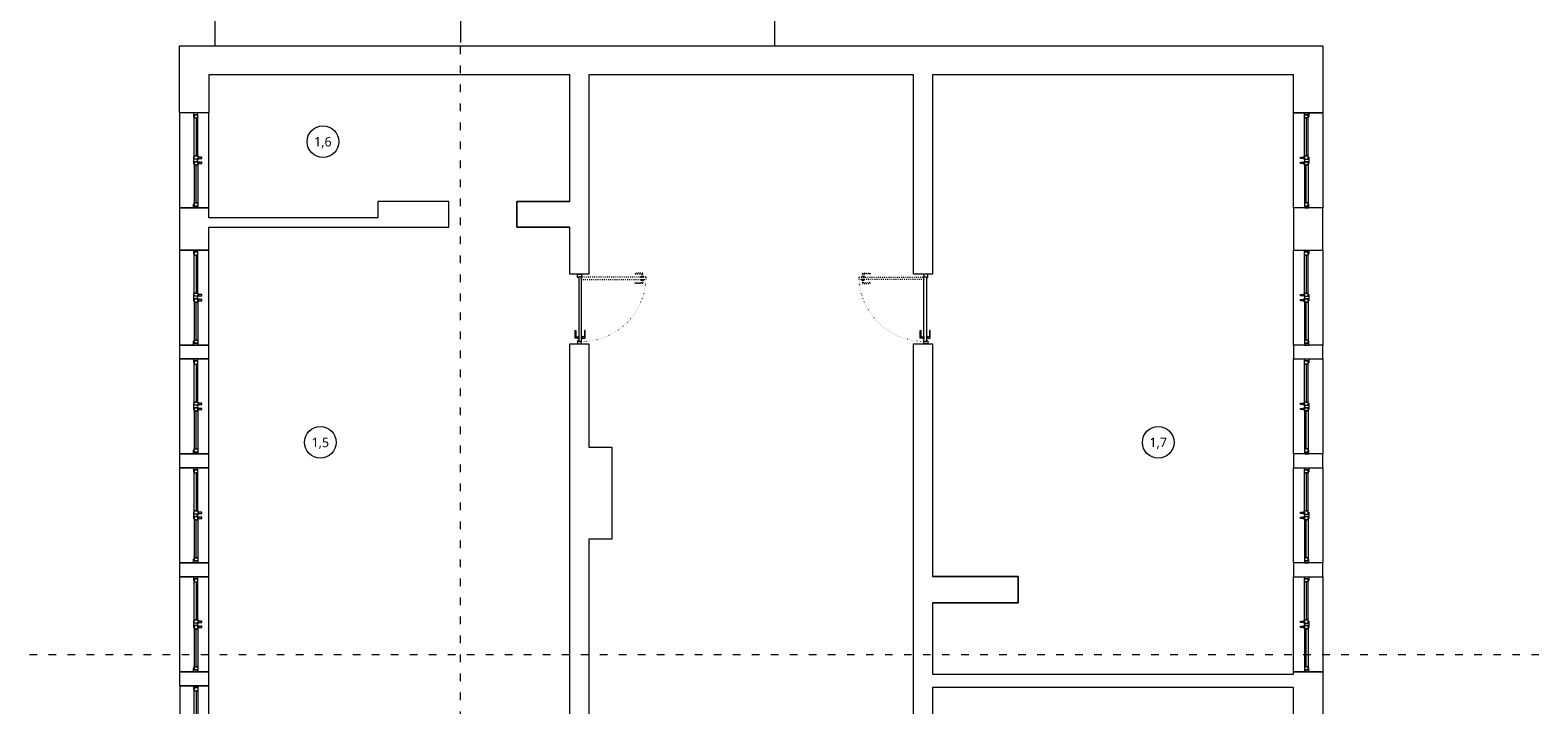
# Model space of a CAD drawing. Header units: millimetres. Extents: x 74561 to 128111, y -68197 to -28273.
# Tile 22 of 26: x 103307 to 108066, y -62006 to -59876. Entities that reach past the tile are written whole.
import ezdxf
from ezdxf.enums import TextEntityAlignment as Align

# ---------------------------------------------------------------- set-up
doc = ezdxf.new("R2010")
doc.units = ezdxf.units.MM
doc.linetypes.add('ACAD_ISO03W100', pattern=[30, 12, -18])
doc.linetypes.add('ACAD_ISO07W100', pattern=[3, 0, -3])
for name, color, linetype, lineweight in [('instalacje_arch', 251, 'Continuous', 9), ('opis..KF', 251, 'Continuous', 9), ('stolarka_arch', 251, 'Continuous', 9), ('ściany ist..KF', 251, 'Continuous', 9)]:
    doc.layers.add(name, color=color, linetype=linetype, lineweight=lineweight)
doc.styles.add('ARCH', font='segoeuil.ttf')

# ---------------------------------------------------------------- blocks, each defined once
blk = doc.blocks.new('*U667')
at = {"layer": 'stolarka_arch', "linetype": 'ACAD_ISO03W100', "lineweight": 0, "ltscale": 0.1}
for points in [[(3.5, 97), (-1.5, 97), (-1.5, 85), (-0.5, 85), (-0.5, 95), (3.5, 95)], [(3.5, 98), (3.5, 94), (4.5, 94), (4.5, 98)], [(4.5, 102), (4.5, 0), (8.5, 0), (8.5, 102)], [(9.5, 98), (9.5, 94), (8.5, 94), (8.5, 98)], [(9.5, 97), (14.5, 97), (14.5, 85), (13.5, 85), (13.5, 95), (9.5, 95)]]:
    blk.add_lwpolyline(points, close=True, dxfattribs=at)
at = {"layer": 'stolarka_arch'}
for points in [[(5, -4), (5, -6), (0, -6), (0, 0), (4, 0), (4, -4), (5, -4)], [(106, 0), (4, 0), (4, -4), (106, -4)], [(101, 1), (101, 6), (89, 6), (89, 5), (99, 5), (99, 1)], [(102, 1), (98, 1), (98, 0), (102, 0)], [(105, -4), (105, -6), (110, -6), (110, 0), (106, 0), (106, -4), (105, -4)], [(101, -5), (101, -10), (89, -10), (89, -9), (99, -9), (99, -5)], [(102, -5), (98, -5), (98, -4), (102, -4)]]:
    blk.add_lwpolyline(points, close=True, dxfattribs=at)
blk.add_circle((4, 0.5), 0.5, dxfattribs=at)
at = {"layer": 'stolarka_arch', "linetype": 'ACAD_ISO07W100', "lineweight": 0, "ltscale": 0.5}
blk.add_arc((4, 0), 102, 0, 89.6506, dxfattribs=at)
blk = doc.blocks.new('*U1002')
at = {"layer": 'stolarka_arch', "lineweight": 0}
blk.add_lwpolyline([(0, 0), (150, 0), (150, -46), (0, -46)], close=True, dxfattribs=at)
at = {"layer": 'stolarka_arch'}
for points in [[(0, -22), (6, -22), (6, -23), (3, -23), (3, -28), (0, -28)], [(3, -23), (8, -23), (8, -29), (2, -29), (2, -28), (3, -28)], [(8, -26), (68, -26), (68, -23), (8, -23)], [(73, -23), (68, -23), (68, -29), (74, -29), (74, -28), (73, -28)], [(70, -22), (80, -22), (80, -23), (77, -23), (77, -28), (73, -28), (73, -23), (70, -23)], [(77, -23), (82, -23), (82, -29), (76, -29), (76, -28), (77, -28)], [(142, -26), (82, -26), (82, -23), (142, -23)], [(147, -23), (142, -23), (142, -29), (148, -29), (148, -28), (147, -28)], [(150, -22), (144, -22), (144, -23), (147, -23), (147, -28), (150, -28)], [(8, -26), (68, -26), (68, -29), (8, -29)], [(73, -30), (69, -30), (69, -29), (73, -29)], [(72, -35), (70, -35), (70, -30), (72, -30)], [(81, -30), (77, -30), (77, -29), (81, -29)], [(80, -35), (78, -35), (78, -30), (80, -30)], [(142, -26), (82, -26), (82, -29), (142, -29)]]:
    blk.add_lwpolyline(points, close=True, dxfattribs=at)
blk = doc.blocks.new('*U1043')
at = {"layer": 'stolarka_arch', "lineweight": 0}
blk.add_lwpolyline([(0, 0), (150, 0), (150, -45.9), (0, -45.9)], close=True, dxfattribs=at)
at = {"layer": 'stolarka_arch'}
for points in [[(0, -22), (6, -22), (6, -23), (3, -23), (3, -28), (0, -28)], [(3, -23), (8, -23), (8, -29), (2, -29), (2, -28), (3, -28)], [(8, -26), (68, -26), (68, -23), (8, -23)], [(73, -23), (68, -23), (68, -29), (74, -29), (74, -28), (73, -28)], [(70, -22), (80, -22), (80, -23), (77, -23), (77, -28), (73, -28), (73, -23), (70, -23)], [(77, -23), (82, -23), (82, -29), (76, -29), (76, -28), (77, -28)], [(142, -26), (82, -26), (82, -23), (142, -23)], [(147, -23), (142, -23), (142, -29), (148, -29), (148, -28), (147, -28)], [(150, -22), (144, -22), (144, -23), (147, -23), (147, -28), (150, -28)], [(8, -26), (68, -26), (68, -29), (8, -29)], [(73, -30), (69, -30), (69, -29), (73, -29)], [(72, -35), (70, -35), (70, -30), (72, -30)], [(81, -30), (77, -30), (77, -29), (81, -29)], [(80, -35), (78, -35), (78, -30), (80, -30)], [(142, -26), (82, -26), (82, -29), (142, -29)]]:
    blk.add_lwpolyline(points, close=True, dxfattribs=at)
blk = doc.blocks.new('*U517')
at = {"layer": 'instalacje_arch', "color": 41, "linetype": 'ACAD_ISO03W100', "lineweight": 9, "true_color": 0xf4ee51}
blk.add_line((0, -2912.1), (0, -145), dxfattribs=at)
at = {"layer": 'instalacje_arch', "color": 41, "true_color": 0xf4ee51, "style": 'ARCH'}
for tag, p in [('P1', (0, 0)), ('P2', (0, -3057.1))]:
    blk.add_attdef(tag, text='', height=20, rotation=90, dxfattribs=at).set_placement(p, align=Align.MIDDLE_CENTER)
blk = doc.blocks.new('nr pom')
at = {"layer": 'opis..KF', "lineweight": 20}
blk.add_circle((0, 0), 25, dxfattribs=at)
at = {"layer": 'opis..KF', "style": 'ARCH'}
blk.add_attdef('00', text='', height=15, dxfattribs=at).set_placement((0, 0), align=Align.MIDDLE_CENTER)
blk = doc.blocks.new('*U1249')
at = {"layer": 'instalacje_arch', "color": 41, "linetype": 'ACAD_ISO03W100', "lineweight": 9, "true_color": 0xf4ee51}
blk.add_line((0, -4093.7), (0, -145), dxfattribs=at)
at = {"layer": 'instalacje_arch', "color": 41, "lineweight": 20, "true_color": 0xf4ee51}
blk.add_lwpolyline([(0, -45), (0, -145)], dxfattribs=at)
at = {"layer": 'instalacje_arch', "color": 41, "true_color": 0xf4ee51, "style": 'ARCH'}
for tag, p in [('P1', (0, 0)), ('P2', (0, -4238.7))]:
    blk.add_attdef(tag, text='', height=20, rotation=180, dxfattribs=at).set_placement(p, align=Align.MIDDLE_CENTER)

msp = doc.modelspace()

# ---------------------------------------------------------------- linework, layer by layer
at = {"layer": 'ściany ist..KF', "linetype": 'ByBlock'}
for points in [[(103890.8, -59925), (103890.8, -54165), (107856.8, -54165), (107856.8, -59019), (105656.8, -59019), (105656.8, -59925), (103890.8, -59926.5)], [(103778.8, -59925), (107386.8, -59925), (107386.8, -60137.1), (107294.8, -60137.1), (107294.8, -60017), (106154.8, -60017), (106154.8, -60646.6), (106094.8, -60646.6), (106094.8, -60017), (105070.8, -60017), (105070.8, -60646.6), (105010.8, -60646.6), (105010.8, -60498), (104842.8, -60498), (104842.8, -60417), (105010.8, -60417), (105010.8, -60017), (103870.8, -60017), (103870.8, -60137.1), (103778.8, -60137.1), (103778.8, -59925)], [(103870.8, -60437.1), (103778.8, -60437.1), (103778.8, -60570.2), (103870.8, -60570.2), (103870.8, -60498), (104628.8, -60498), (104628.8, -60417), (104404.8, -60417), (104404.8, -60468), (103870.8, -60468), (103870.8, -60437.1)], [(104404.8, -60498), (104628.8, -60498), (104628.8, -60417), (104404.8, -60417), (104404.8, -60468)], [(105010.8, -60417), (105010.8, -60417), (104842.8, -60417), (104842.8, -60498), (105010.8, -60498)], [(105010.8, -62312), (105010.8, -60866.6), (105070.8, -60866.6), (105070.8, -61193), (105142.8, -61193), (105142.8, -61483), (105070.8, -61483), (105070.8, -62455.5)], [(107294.8, -61901.9), (107386.8, -61901.9), (107386.8, -62060.1), (107294.8, -62060.1), (107294.8, -61952), (106154.8, -61952), (106154.8, -62336), (106094.8, -62336), (106094.8, -60866.2), (106154.8, -60866.2), (106154.8, -61601), (106425.8, -61601), (106425.8, -61684), (106154.8, -61684), (106154.8, -61909.1), (107294.8, -61909.1), (107294.8, -61901.9)], [(105070.8, -61193), (105142.8, -61193), (105142.8, -61483), (105070.8, -61483)], [(106154.8, -61684), (106425.8, -61684), (106425.8, -61601), (106154.8, -61601)]]:
    msp.add_lwpolyline(points, dxfattribs=at)
for points in [[(107294.8, -60570.2), (107386.8, -60570.2), (107386.8, -60437.1), (107294.8, -60437.1)], [(103778.8, -60914.1), (103870.8, -60914.1), (103870.8, -60870.2), (103778.8, -60870.2)], [(107294.8, -60914.1), (107386.8, -60914.1), (107386.8, -60870.2), (107294.8, -60870.2)], [(103778.8, -61258), (103870.8, -61258), (103870.8, -61214.1), (103778.8, -61214.1)], [(107294.8, -61258), (107386.8, -61258), (107386.8, -61214.1), (107294.8, -61214.1)], [(103778.8, -61601.9), (103870.8, -61601.9), (103870.8, -61558), (103778.8, -61558)], [(107294.8, -61601.9), (107386.8, -61601.9), (107386.8, -61558), (107294.8, -61558)], [(103778.8, -61945.8), (103870.8, -61945.8), (103870.8, -61901.9), (103778.8, -61901.9)]]:
    msp.add_lwpolyline(points, close=True, dxfattribs=at)

# ---------------------------------------------------------------- block references
at = {"layer": 'instalacje_arch', "xscale": 2, "yscale": 2, "zscale": 2}
msp.add_blockref('*U1249', (104665.6, -59624.3), dxfattribs=at)
at = {"layer": 'instalacje_arch', "color": 30, "true_color": 0xf26722, "xscale": 2, "yscale": 2, "zscale": 2, "rotation": 270}
msp.add_blockref('*U517', (108889.5, -61847.1), dxfattribs=at)
at = {"layer": 'opis..KF', "color": 30, "xscale": 2, "yscale": 2, "zscale": 2}
for p, values in [((104231, -60228), {'00': '1,6'}), ((104222.9, -61177.5), {'00': '1,5'}), ((106867.5, -61177.5), {'00': '1,7'})]:
    msp.add_blockref('nr pom', p, dxfattribs=at).add_auto_attribs(values)
at = {"layer": 'stolarka_arch', "yscale": 2, "zscale": 2}
for name, p, xscale, rotation in [('*U1002', (103778.8, -60137.1), -2, 89.99999999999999), ('*U1002', (107386.8, -60137.1), 2, 270), ('*U1002', (103778.8, -60570.2), -2, 89.99999999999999), ('*U1002', (107386.8, -60570.2), 2, 270), ('*U667', (105047, -60646.6), 2, 270), ('*U667', (106127.9, -60646.6), -2, 89.99999999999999), ('*U1002', (103778.8, -60914.1), -2, 89.99999999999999), ('*U1002', (107386.8, -60914.1), 2, 270), ('*U1002', (103778.8, -61258), -2, 89.99999999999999), ('*U1002', (107386.8, -61258), 2, 270), ('*U1002', (103778.8, -61601.9), -2, 89.99999999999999), ('*U1002', (107386.8, -61601.9), 2, 270), ('*U1043', (103779, -61945.8), -2, 89.99999999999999)]:
    msp.add_blockref(name, p, dxfattribs=dict(at, xscale=xscale, rotation=rotation))

doc.saveas('drawing.dxf')
